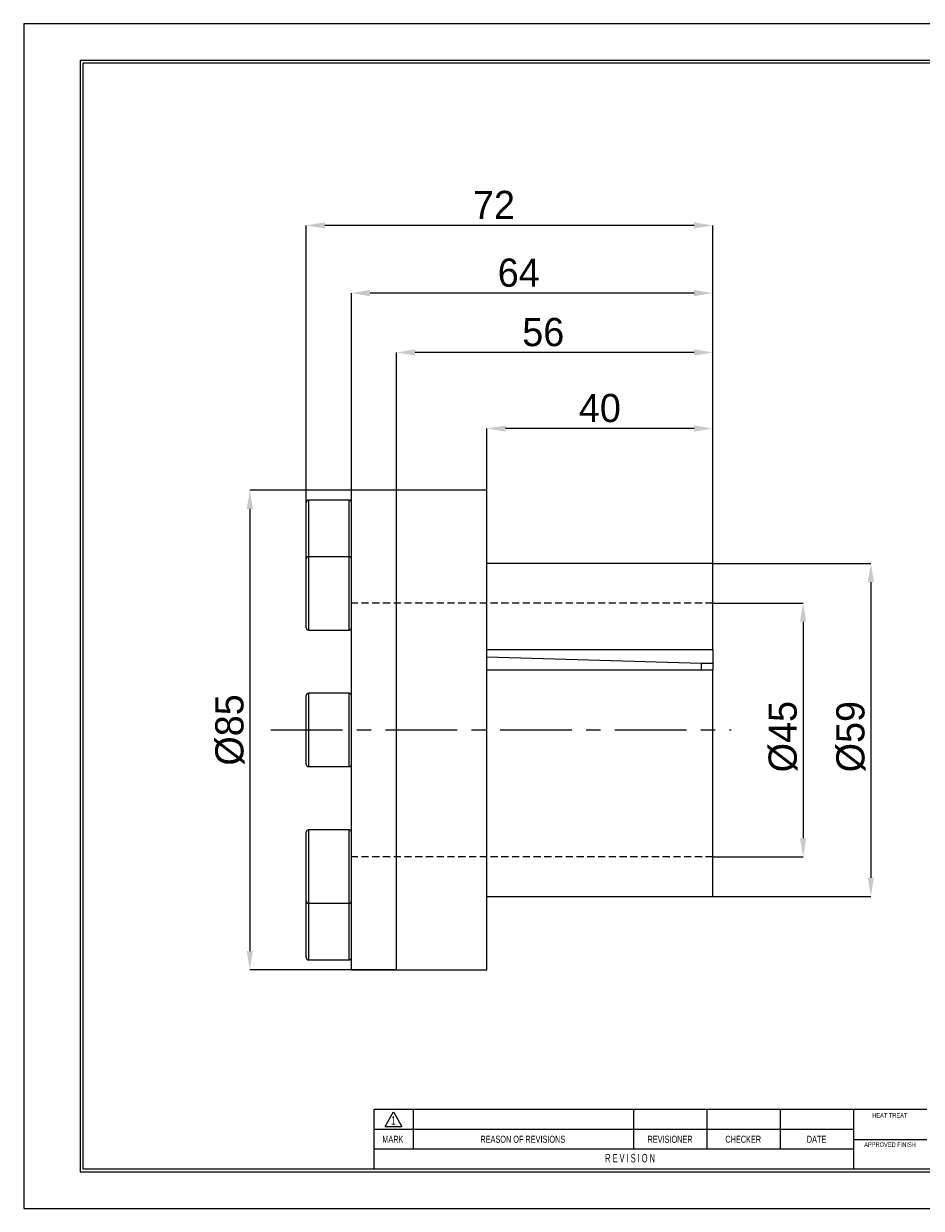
# Model space of a CAD drawing. Header units: millimetres. Extents: x 0 to 297, y 0 to 210.
# Tile 1 of 2: x 0 to 159, y 0 to 210. Entities that reach past the tile are written whole.
import ezdxf
from ezdxf.enums import TextEntityAlignment as Align

# ---------------------------------------------------------------- set-up
doc = ezdxf.new("R2010")
doc.units = ezdxf.units.MM
doc.header["$PDSIZE"] = -1
doc.linetypes.add('CENTERX2', pattern=[20.32, 12.7, -2.54, 2.54, -2.54])
doc.linetypes.add('HIDDEN', pattern=[1.905, 1.27, -0.635])
for name, color, linetype in [('가상선', 2, 'HIDDEN'), ('문자', 7, 'Continuous'), ('중심선', 1, 'CENTERX2')]:
    doc.layers.add(name, color=color, linetype=linetype)
doc.layers.add('치수선', color=5, linetype='Continuous', lineweight=15)
doc.styles.add('SLDTEXTSTYLE0', font='TXT', dxfattribs={"width": 0.75})
doc.styles.add('SLDTEXTSTYLE2', font='TXT', dxfattribs={"width": 0.75, "bigfont": 'bigfont'})
doc.styles.add('SLDTEXTSTYLE8', font='TXT', dxfattribs={"width": 0.633333})
doc.dimstyles.new('SLDDIMSTYLE0', dxfattribs={"dimtxt": 3.5, "dimasz": 3.302, "dimexe": 0, "dimexo": 0.0625, "dimgap": 0.875, "dimtad": 1, "dimrnd": 1e-09, "dimzin": 12, "dimdsep": 46, "dimtxsty": 'SLDTEXTSTYLE0', "dimsah": 1, "dimcen": 0.09, "dimadec": 0, "dimazin": 3, "dimtfac": 1, "dimtofl": 0, "dimtmove": 0, "dimatfit": 3, "dimfxl": 1, "dimfrac": 2, "dimtolj": 1, "dimtzin": 12, "dimarcsym": 0})

# ---------------------------------------------------------------- blocks, each defined once
blk = doc.blocks.new('AAAA')
at = {"color": 250, "true_color": 0x191924}
for p, q in [((-298.87, 124.28), (-595.87, 124.28)), ((-595.87, 124.28), (-595.87, -85.72)), ((-595.87, -85.72), (-298.87, -85.72))]:
    blk.add_line(p, q, dxfattribs=at)
at = {"lineweight": 0}
for p, q in [((-305.37, 117.78), (-585.87, 117.78)), ((-585.87, 117.78), (-585.87, -79.22)), ((-585.87, -79.22), (-305.37, -79.22))]:
    blk.add_line(p, q, dxfattribs=at)
for p, q in [((-305.87, 117.28), (-585.37, 117.28)), ((-585.37, 117.28), (-585.37, -78.72)), ((-435.87, -68.22), (-533.87, -68.22)), ((-533.87, -68.22), (-533.87, -78.72)), ((-531.87, -71.21), (-530.37, -68.61)), ((-530.37, -68.61), (-528.87, -71.21)), ((-526.87, -68.22), (-526.87, -75.22)), ((-487.87, -68.22), (-487.87, -75.22)), ((-474.87, -68.22), (-474.87, -75.22)), ((-461.87, -68.22), (-461.87, -75.22)), ((-448.87, -68.22), (-448.87, -78.72)), ((-531.87, -71.21), (-528.87, -71.21)), ((-448.87, -71.72), (-533.87, -71.72)), ((-448.87, -75.22), (-533.87, -75.22)), ((-448.87, -73.52), (-435.87, -73.52)), ((-585.37, -78.72), (-305.87, -78.72))]:
    blk.add_line(p, q)
at = {"color": 250, "true_color": 0x191924, "width": 0.75}
for tag, height, style, p in [('TITLE', 2.5, 'SLDTEXTSTYLE2', (-358.7, -62.04)), ('도번', 2.5, 'SLDTEXTSTYLE2', (-344.69, -70.81)), ('필렛', 1.15, 'SLDTEXTSTYLE0', (-416.62, -75.73)), ('SCALE', 1.2, 'SLDTEXTSTYLE0', (-342.09, -76.51)), ('DATE', 1.2, 'SLDTEXTSTYLE0', (-318.85, -76.56)), ('모따기', 1.15, 'SLDTEXTSTYLE0', (-416.62, -78.33))]:
    blk.add_attdef(tag, text='', height=height, dxfattribs=dict(at, style=style)).set_placement(p, align=Align.BOTTOM_LEFT)
at = {"layer": '문자', "attachment_point": 2}
for s, insert, char_height, style in [('HEAT TREAT', (-442.45, -68.82), 0.8, 'SLDTEXTSTYLE0'), ('1', (-530.38, -69.37), 1.5, 'SLDTEXTSTYLE0'), ('MARK', (-530.48, -72.85), 1.25, 'SLDTEXTSTYLE0'), ('REASON OF REVISIONS', (-507.46, -72.85), 1.25, 'SLDTEXTSTYLE0'), ('REVISIONER', (-481.38, -72.85), 1.25, 'SLDTEXTSTYLE0'), ('CHECKER', (-468.42, -72.85), 1.25, 'SLDTEXTSTYLE0'), ('DATE', (-455.43, -72.85), 1.25, 'SLDTEXTSTYLE0'), ('APPROVED FINISH', (-442.42, -74.02), 0.8, 'SLDTEXTSTYLE0'), ('R E V I S I O N', (-488.46, -76.07), 1.5, 'SLDTEXTSTYLE8')]:
    blk.add_mtext(s, dxfattribs=dict(at, insert=insert, char_height=char_height, style=style))
blk = doc.blocks.new('_D')
at = {"layer": 'Defpoints', "color": 0}
for p in [(122.09, 107.36), (122.09, 62.36), (138.09, 62.36)]:
    blk.add_point(p, dxfattribs=at)
at = {"layer": '치수선', "color": 0, "lineweight": -2}
for p, q in [((122.15, 107.36), (138.09, 107.36)), ((138.09, 104.05), (138.09, 65.66)), ((122.15, 62.36), (138.09, 62.36))]:
    blk.add_line(p, q, dxfattribs=at)
at = {"layer": '치수선', "color": 0}
for points in [[(137.54, 104.05), (138.64, 104.05), (138.09, 107.36)], [(137.54, 65.66), (138.64, 65.66), (138.09, 62.36)]]:
    blk.add_solid(points, dxfattribs=at)
at = {"layer": '치수선', "color": 3, "insert": (131.96, 83.67), "char_height": 5, "attachment_point": 2, "rotation": 90}
blk.add_mtext('\\A1;%%c45', dxfattribs=at)
blk = doc.blocks.new('_D_1')
at = {"layer": 'Defpoints', "color": 0}
for p in [(122.09, 114.36), (122.09, 55.36), (150.09, 55.36)]:
    blk.add_point(p, dxfattribs=at)
at = {"layer": '치수선', "color": 0, "lineweight": -2}
for p, q in [((122.15, 114.36), (150.09, 114.36)), ((150.09, 111.05), (150.09, 58.66)), ((122.15, 55.36), (150.09, 55.36))]:
    blk.add_line(p, q, dxfattribs=at)
at = {"layer": '치수선', "color": 0}
for points in [[(149.54, 111.05), (150.64, 111.05), (150.09, 114.36)], [(149.54, 58.66), (150.64, 58.66), (150.09, 55.36)]]:
    blk.add_solid(points, dxfattribs=at)
at = {"layer": '치수선', "color": 3, "insert": (143.96, 83.67), "char_height": 5, "attachment_point": 2, "rotation": 90}
blk.add_mtext('\\A1;%%c59', dxfattribs=at)
blk = doc.blocks.new('_D_2')
at = {"layer": 'Defpoints', "color": 0}
for p in [(66.09, 127.36), (40.09, 42.36), (66.09, 42.36)]:
    blk.add_point(p, dxfattribs=at)
at = {"layer": '치수선', "color": 0, "lineweight": -2}
for p, q in [((66.03, 127.36), (40.09, 127.36)), ((40.09, 124.05), (40.09, 45.66)), ((66.03, 42.36), (40.09, 42.36))]:
    blk.add_line(p, q, dxfattribs=at)
at = {"layer": '치수선', "color": 0}
for points in [[(39.54, 124.05), (40.64, 124.05), (40.09, 127.36)], [(39.54, 45.66), (40.64, 45.66), (40.09, 42.36)]]:
    blk.add_solid(points, dxfattribs=at)
at = {"layer": '치수선', "color": 3, "insert": (33.96, 84.86), "char_height": 5, "attachment_point": 2, "rotation": 90}
blk.add_mtext('\\A1;%%c85', dxfattribs=at)
blk = doc.blocks.new('_D_3')
at = {"layer": 'Defpoints', "color": 0}
for p in [(82.09, 138.3), (82.09, 114.36), (122.09, 114.36)]:
    blk.add_point(p, dxfattribs=at)
at = {"layer": '치수선', "color": 0, "lineweight": -2}
for p, q in [((82.09, 114.42), (82.09, 138.3)), ((118.79, 138.3), (85.39, 138.3)), ((122.09, 114.42), (122.09, 138.3))]:
    blk.add_line(p, q, dxfattribs=at)
at = {"layer": '치수선', "color": 0}
for points in [[(85.39, 138.85), (85.39, 137.75), (82.09, 138.3)], [(118.79, 138.85), (118.79, 137.75), (122.09, 138.3)]]:
    blk.add_solid(points, dxfattribs=at)
at = {"layer": '치수선', "color": 3, "insert": (102.09, 144.43), "char_height": 5, "attachment_point": 2}
blk.add_mtext('\\A1;40', dxfattribs=at)
blk = doc.blocks.new('_D_4')
at = {"layer": 'Defpoints', "color": 0}
for p in [(66.09, 151.78), (66.09, 127.36), (122.09, 114.36)]:
    blk.add_point(p, dxfattribs=at)
at = {"layer": '치수선', "color": 0, "lineweight": -2}
for p, q in [((66.09, 127.42), (66.09, 151.78)), ((118.79, 151.78), (69.39, 151.78)), ((122.09, 114.42), (122.09, 151.78))]:
    blk.add_line(p, q, dxfattribs=at)
at = {"layer": '치수선', "color": 0}
for points in [[(69.39, 152.33), (69.39, 151.23), (66.09, 151.78)], [(118.79, 152.33), (118.79, 151.23), (122.09, 151.78)]]:
    blk.add_solid(points, dxfattribs=at)
at = {"layer": '치수선', "color": 3, "insert": (92.06, 157.9), "char_height": 5, "attachment_point": 2}
blk.add_mtext('\\A1;56', dxfattribs=at)
blk = doc.blocks.new('_D_5')
at = {"layer": 'Defpoints', "color": 0}
for p in [(58.09, 162.3), (58.09, 127.36), (122.09, 114.36)]:
    blk.add_point(p, dxfattribs=at)
at = {"layer": '치수선', "color": 0, "lineweight": -2}
for p, q in [((58.09, 127.42), (58.09, 162.3)), ((118.79, 162.3), (61.39, 162.3)), ((122.09, 114.42), (122.09, 162.3))]:
    blk.add_line(p, q, dxfattribs=at)
at = {"layer": '치수선', "color": 0}
for points in [[(61.39, 162.85), (61.39, 161.75), (58.09, 162.3)], [(118.79, 162.85), (118.79, 161.75), (122.09, 162.3)]]:
    blk.add_solid(points, dxfattribs=at)
at = {"layer": '치수선', "color": 3, "insert": (87.72, 168.43), "char_height": 5, "attachment_point": 2}
blk.add_mtext('\\A1;64', dxfattribs=at)
blk = doc.blocks.new('_D_6')
at = {"layer": 'Defpoints', "color": 0}
for p in [(50.09, 174.3), (50.09, 115.17), (122.09, 114.36)]:
    blk.add_point(p, dxfattribs=at)
at = {"layer": '치수선', "color": 0, "lineweight": -2}
for p, q in [((50.09, 115.24), (50.09, 174.3)), ((118.79, 174.3), (53.39, 174.3)), ((122.09, 114.42), (122.09, 174.3))]:
    blk.add_line(p, q, dxfattribs=at)
at = {"layer": '치수선', "color": 0}
for points in [[(53.39, 174.85), (53.39, 173.75), (50.09, 174.3)], [(118.79, 174.85), (118.79, 173.75), (122.09, 174.3)]]:
    blk.add_solid(points, dxfattribs=at)
at = {"layer": '치수선', "color": 3, "insert": (83.33, 180.43), "char_height": 5, "attachment_point": 2}
blk.add_mtext('\\A1;72', dxfattribs=at)

msp = doc.modelspace()

# ---------------------------------------------------------------- linework, layer by layer
for p, q in [((66.089, 127.356), (58.089, 127.356)), ((58.089, 42.356), (58.089, 127.356)), ((82.089, 127.356), (66.089, 127.356)), ((66.089, 84.856), (66.089, 127.356)), ((66.089, 42.356), (66.089, 127.356)), ((82.089, 84.856), (82.089, 127.356)), ((50.089, 115.175), (50.089, 125.206)), ((57.689, 125.606), (50.489, 125.606)), ((50.489, 125.606), (50.489, 115.575)), ((57.689, 115.575), (57.689, 125.606)), ((57.689, 115.575), (50.489, 115.575)), ((50.489, 115.575), (50.489, 102.575)), ((57.689, 102.575), (57.689, 115.575)), ((50.089, 102.975), (50.089, 115.175)), ((122.089, 114.356), (82.089, 114.356)), ((122.089, 99.108), (122.089, 114.356)), ((50.489, 102.575), (57.689, 102.575)), ((82.089, 99.108), (122.089, 99.108)), ((122.089, 99.108), (122.089, 96.651)), ((120.089, 96.651), (82.089, 97.777)), ((120.089, 95.482), (120.089, 96.668)), ((122.089, 96.651), (120.089, 96.651)), ((122.089, 96.651), (122.089, 95.482)), ((122.089, 95.482), (82.089, 95.482)), ((122.089, 55.356), (122.089, 95.482)), ((50.089, 89.17), (50.089, 90.956)), ((57.689, 91.356), (50.489, 91.356)), ((50.489, 91.356), (50.489, 89.453)), ((57.689, 89.453), (57.689, 91.356)), ((50.089, 78.756), (50.089, 89.17)), ((50.489, 89.453), (50.489, 78.356)), ((57.689, 78.356), (57.689, 89.453)), ((66.089, 42.356), (66.089, 84.856)), ((82.089, 42.356), (82.089, 84.856)), ((50.489, 78.356), (57.689, 78.356)), ((50.089, 60.638), (50.089, 66.738)), ((57.689, 67.138), (50.489, 67.138)), ((50.489, 67.138), (50.489, 60.638)), ((57.689, 60.638), (57.689, 67.138)), ((50.089, 54.538), (50.089, 60.638)), ((50.489, 60.638), (50.489, 54.138)), ((57.689, 54.138), (57.689, 60.638)), ((82.089, 55.356), (122.089, 55.356)), ((50.089, 46.293), (50.089, 54.538)), ((50.489, 54.138), (57.689, 54.138)), ((50.489, 54.138), (50.489, 46.01)), ((57.689, 46.01), (57.689, 54.138)), ((50.089, 44.506), (50.089, 46.293)), ((50.489, 46.01), (50.489, 44.106)), ((50.489, 44.106), (57.689, 44.106)), ((57.689, 44.106), (57.689, 46.01)), ((58.089, 42.356), (66.089, 42.356)), ((66.089, 42.356), (82.089, 42.356))]:
    msp.add_line(p, q)
for centre, start, end in [((50.489, 125.206), 90, 180), ((57.689, 125.206), 0, 90), ((50.489, 115.175), 90, 180), ((57.689, 115.175), 0, 90), ((50.489, 102.975), 180, 270), ((57.689, 102.975), 270, 0), ((50.489, 90.956), 90, 180), ((57.689, 90.956), 0, 90), ((50.489, 78.756), 180, 270), ((57.689, 78.756), 270, 0), ((50.489, 66.738), 90, 180), ((57.689, 66.738), 0, 90), ((50.489, 54.538), 180, 270), ((57.689, 54.538), 270, 0), ((50.489, 44.506), 180, 270), ((57.689, 44.506), 270, 0)]:
    msp.add_arc(centre, 0.4, start, end)
at = {"layer": '가상선'}
for p, q in [((122.089, 107.356), (58.089, 107.356)), ((122.089, 62.356), (58.089, 62.356))]:
    msp.add_line(p, q, dxfattribs=at)
at = {"layer": '중심선', "linetype": 'CENTERX2', "lineweight": 0}
msp.add_line((43.795, 84.856), (125.335, 84.856), dxfattribs=at)

# ---------------------------------------------------------------- block references
at = {"color": 7, "linetype": 'Continuous'}
msp.add_blockref('AAAA', (595.902, 85.776), dxfattribs=at)

# ---------------------------------------------------------------- dimensions: what is measured, and where the dimension line sits
at = {"layer": '치수선', "color": 5, "true_color": 0x0000ff}
for base, p2, picture, middle in [((50.089, 174.299), (50.089, 115.175), '_D_6', (83.328, 174.299)), ((58.089, 162.299), (58.089, 127.356), '_D_5', (87.723, 162.299)), ((66.089, 151.776), (66.089, 127.356), '_D_4', (92.062, 151.776)), ((82.089, 138.299), (82.089, 114.356), '_D_3', (102.089, 138.299))]:
    dim = msp.add_linear_dim(base=base, p1=(122.089, 114.356), p2=p2, dimstyle='SLDDIMSTYLE0', override={"dimtxt": 5, "dimgap": 1, "dimtxsty": 'Standard', "dimclrt": 3}, dxfattribs=at)
    dim.commit()
    dim.dimension.update_dxf_attribs({"geometry": picture, "text_midpoint": middle, "dimtype": 160})
for base, p1, p2, picture, middle in [((40.089, 42.356), (66.089, 127.356), (66.089, 42.356), '_D_2', (40.089, 84.856)), ((150.089, 55.356), (122.089, 114.356), (122.089, 55.356), '_D_1', (150.089, 83.673)), ((138.089, 62.356), (122.089, 107.356), (122.089, 62.356), '_D', (138.089, 83.673))]:
    dim = msp.add_linear_dim(base=base, p1=p1, p2=p2, angle=90, text='%%c<>', dimstyle='SLDDIMSTYLE0', override={"dimtxt": 5, "dimgap": 1, "dimtxsty": 'Standard', "dimclrt": 3}, dxfattribs=at)
    dim.commit()
    dim.dimension.update_dxf_attribs({"geometry": picture, "text_midpoint": middle, "dimtype": 160})

doc.saveas('drawing.dxf')
